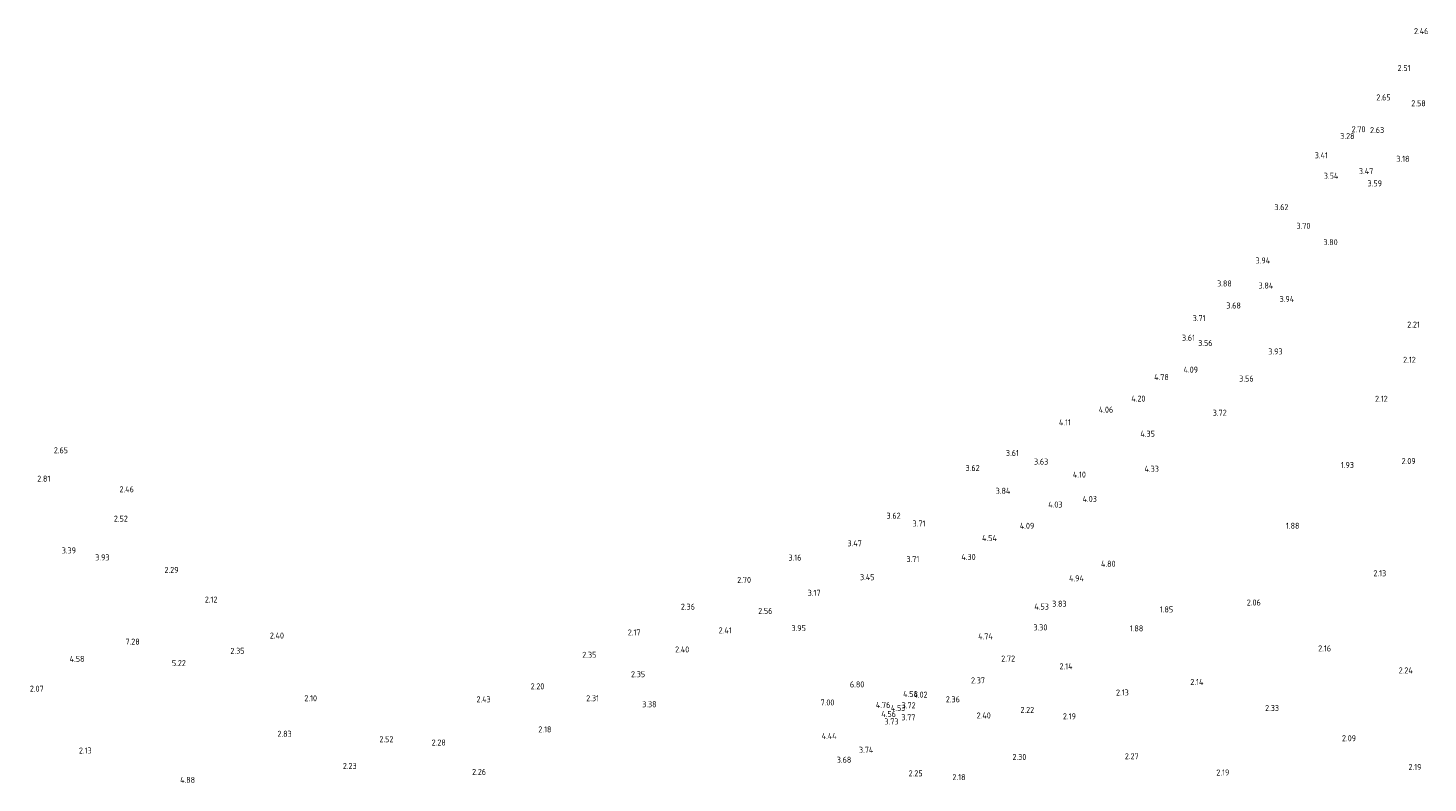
# Model space of a CAD drawing. Extents: x 142114 to 144568, y 416503 to 417776.
# Tile 11 of 33: x 142115 to 142533, y 417149 to 417375. Entities that reach past the tile are written whole.
import ezdxf
from ezdxf.enums import TextEntityAlignment as Align

# ---------------------------------------------------------------- set-up
doc = ezdxf.new("R2010")
doc.units = 0
doc.layers.add('B-ME-OG-HOOGTEPUNT-S', color=7, linetype='Continuous', lineweight=25)
doc.styles.add('NLCS-ISO-ANNOTATIVE-T18', font='NLCS-ISO.ttf', dxfattribs={"height": 1.8})

# ---------------------------------------------------------------- blocks, each defined once
blk = doc.blocks.new('SAL-HOOGTELABEL-SO')
at = {"color": 0, "linetype": 'ByBlock', "lineweight": -2, "style": 'NLCS-ISO-ANNOTATIVE-T18'}
blk.add_attdef('HOOGTE', text='', height=1.8, dxfattribs=at).set_placement((2.79, 0), align=Align.RIGHT)

msp = doc.modelspace()

# ---------------------------------------------------------------- block references
at = {"layer": 'B-ME-OG-HOOGTEPUNT-S'}
for p, values in [((142530.09, 417372.74, 2.46), {'HOOGTE': '2.46'}), ((142524.75, 417361.72, 2.51), {'HOOGTE': '2.51'}), ((142518.81, 417352.95, 2.65), {'HOOGTE': '2.65'}), ((142529.3, 417351.2, 2.58), {'HOOGTE': '2.58'}), ((142511.3, 417343.45, 2.7), {'HOOGTE': '2.70'}), ((142516.88, 417343.2, 2.62), {'HOOGTE': '2.63'}), ((142508.03, 417341.4, 3.27), {'HOOGTE': '3.28'}), ((142500.08, 417335.65, 3.41), {'HOOGTE': '3.41'}), ((142524.45, 417334.61, 3.17), {'HOOGTE': '3.18'}), ((142513.62, 417330.93, 3.47), {'HOOGTE': '3.47'}), ((142503.19, 417329.54, 3.54), {'HOOGTE': '3.54'}), ((142516.24, 417327.27, 3.59), {'HOOGTE': '3.59'}), ((142488.29, 417320.18, 3.62), {'HOOGTE': '3.62'}), ((142494.86, 417314.59, 3.7), {'HOOGTE': '3.70'}), ((142503, 417309.72, 3.8), {'HOOGTE': '3.80'}), ((142482.82, 417304.25, 3.94), {'HOOGTE': '3.94'}), ((142471.36, 417297.38, 3.88), {'HOOGTE': '3.88'}), ((142483.75, 417296.77, 3.84), {'HOOGTE': '3.84'}), ((142490, 417292.74, 3.94), {'HOOGTE': '3.94'}), ((142474.07, 417290.8, 3.67), {'HOOGTE': '3.68'}), ((142463.52, 417287.04, 3.71), {'HOOGTE': '3.71'}), ((142527.56, 417285.1, 2.21), {'HOOGTE': '2.21'}), ((142460.37, 417281.19, 3.61), {'HOOGTE': '3.61'}), ((142465.6, 417279.62, 3.56), {'HOOGTE': '3.56'}), ((142486.53, 417277.08, 3.92), {'HOOGTE': '3.93'}), ((142526.32, 417274.6, 2.12), {'HOOGTE': '2.12'}), ((142452.54, 417269.42, 4.78), {'HOOGTE': '4.78'}), ((142461.27, 417271.65, 4.09), {'HOOGTE': '4.09'}), ((142477.87, 417268.99, 3.56), {'HOOGTE': '3.56'}), ((142435.93, 417259.71, 4.06), {'HOOGTE': '4.06'}), ((142445.56, 417263, 4.2), {'HOOGTE': '4.20'}), ((142517.94, 417262.95, 2.12), {'HOOGTE': '2.12'}), ((142423.3, 417255.9, 4.11), {'HOOGTE': '4.11'}), ((142469.83, 417258.79, 3.72), {'HOOGTE': '3.72'}), ((142448.38, 417252.52, 4.35), {'HOOGTE': '4.35'}), ((142123.67, 417247.58, 2.65), {'HOOGTE': '2.65'}), ((142407.77, 417246.75, 3.61), {'HOOGTE': '3.61'}), ((142416.52, 417244.2, 3.62), {'HOOGTE': '3.63'}), ((142507.85, 417243.17, 1.93), {'HOOGTE': '1.93'}), ((142526.29, 417244.35, 2.08), {'HOOGTE': '2.09'}), ((142118.4, 417239.1, 2.81), {'HOOGTE': '2.81'}), ((142396.03, 417242.29, 3.62), {'HOOGTE': '3.62'}), ((142427.78, 417240.32, 4.1), {'HOOGTE': '4.10'}), ((142449.58, 417242.05, 4.33), {'HOOGTE': '4.33'}), ((142143.34, 417235.92, 2.46), {'HOOGTE': '2.46'}), ((142405.2, 417235.47, 3.84), {'HOOGTE': '3.84'}), ((142420.78, 417231.37, 4.03), {'HOOGTE': '4.03'}), ((142431.05, 417233.04, 4.03), {'HOOGTE': '4.03'}), ((142141.54, 417227.15, 2.52), {'HOOGTE': '2.52'}), ((142372.42, 417228.03, 3.62), {'HOOGTE': '3.62'}), ((142379.84, 417225.71, 3.71), {'HOOGTE': '3.71'}), ((142412.35, 417225.02, 4.09), {'HOOGTE': '4.09'}), ((142491.58, 417225.03, 1.88), {'HOOGTE': '1.88'}), ((142126.07, 417217.66, 3.39), {'HOOGTE': '3.39'}), ((142360.82, 417219.8, 3.47), {'HOOGTE': '3.47'}), ((142401.17, 417221.34, 4.54), {'HOOGTE': '4.54'}), ((142136.07, 417215.58, 3.93), {'HOOGTE': '3.93'}), ((142342.8, 417215.53, 3.16), {'HOOGTE': '3.16'}), ((142378, 417215.09, 3.71), {'HOOGTE': '3.71'}), ((142394.83, 417215.72, 4.3), {'HOOGTE': '4.30'}), ((142436.64, 417213.68, 4.8), {'HOOGTE': '4.80'}), ((142156.7, 417211.85, 2.29), {'HOOGTE': '2.29'}), ((142364.62, 417209.68, 3.45), {'HOOGTE': '3.45'}), ((142427.18, 417209.34, 4.94), {'HOOGTE': '4.94'}), ((142517.48, 417210.84, 2.13), {'HOOGTE': '2.13'}), ((142327.73, 417208.87, 2.7), {'HOOGTE': '2.70'}), ((142348.5, 417205, 3.17), {'HOOGTE': '3.17'}), ((142168.32, 417202.99, 2.12), {'HOOGTE': '2.12'}), ((142310.97, 417200.86, 2.36), {'HOOGTE': '2.36'}), ((142416.71, 417200.9, 4.53), {'HOOGTE': '4.53'}), ((142421.99, 417201.75, 3.83), {'HOOGTE': '3.83'}), ((142480.02, 417202.11, 2.06), {'HOOGTE': '2.06'}), ((142334.12, 417199.6, 2.56), {'HOOGTE': '2.56'}), ((142453.84, 417200.05, 1.85), {'HOOGTE': '1.85'}), ((142294.71, 417193.17, 2.17), {'HOOGTE': '2.17'}), ((142321.95, 417193.79, 2.41), {'HOOGTE': '2.41'}), ((142344.11, 417194.47, 3.95), {'HOOGTE': '3.95'}), ((142416.28, 417194.68, 3.3), {'HOOGTE': '3.30'}), ((142444.91, 417194.38, 1.88), {'HOOGTE': '1.88'}), ((142145.1, 417190.44, 7.28), {'HOOGTE': '7.28'}), ((142188.2, 417192.25, 2.4), {'HOOGTE': '2.40'}), ((142399.95, 417192, 4.74), {'HOOGTE': '4.74'}), ((142501.02, 417188.4, 2.16), {'HOOGTE': '2.16'}), ((142128.6, 417185.28, 4.58), {'HOOGTE': '4.58'}), ((142158.89, 417184.02, 5.22), {'HOOGTE': '5.22'}), ((142176.4, 417187.68, 2.35), {'HOOGTE': '2.35'}), ((142281.52, 417186.5, 2.35), {'HOOGTE': '2.35'}), ((142309.27, 417188.09, 2.4), {'HOOGTE': '2.40'}), ((142406.62, 417185.38, 2.72), {'HOOGTE': '2.72'}), ((142296.09, 417180.71, 2.35), {'HOOGTE': '2.35'}), ((142423.79, 417183.07, 2.14), {'HOOGTE': '2.14'}), ((142525.43, 417181.84, 2.23), {'HOOGTE': '2.24'}), ((142116.4, 417176.38, 2.07), {'HOOGTE': '2.07'}), ((142265.99, 417177.07, 2.2), {'HOOGTE': '2.20'}), ((142361.58, 417177.65, 6.8), {'HOOGTE': '6.80'}), ((142397.62, 417178.85, 2.37), {'HOOGTE': '2.37'}), ((142462.88, 417178.39, 2.14), {'HOOGTE': '2.14'}), ((142198.07, 417173.53, 2.1), {'HOOGTE': '2.10'}), ((142249.96, 417173.19, 2.43), {'HOOGTE': '2.43'}), ((142282.31, 417173.53, 2.31), {'HOOGTE': '2.31'}), ((142299.51, 417171.73, 3.38), {'HOOGTE': '3.38'}), ((142352.64, 417172.26, 7), {'HOOGTE': '7.00'}), ((142369.34, 417171.54, 4.76), {'HOOGTE': '4.76'}), ((142377.59, 417174.78, 4.58), {'HOOGTE': '4.58'}), ((142380.48, 417174.61, 4.02), {'HOOGTE': '4.02'}), ((142390.12, 417173.2, 2.36), {'HOOGTE': '2.36'}), ((142440.59, 417175.24, 2.12), {'HOOGTE': '2.13'}), ((142371.03, 417168.81, 4.56), {'HOOGTE': '4.56'}), ((142373.84, 417170.63, 4.53), {'HOOGTE': '4.53'}), ((142376.84, 417167.83, 3.77), {'HOOGTE': '3.77'}), ((142376.9, 417171.4, 3.72), {'HOOGTE': '3.72'}), ((142399.36, 417168.38, 2.4), {'HOOGTE': '2.40'}), ((142412.31, 417170.04, 2.22), {'HOOGTE': '2.22'}), ((142424.78, 417168.13, 2.19), {'HOOGTE': '2.19'}), ((142485.47, 417170.61, 2.33), {'HOOGTE': '2.33'}), ((142268.1, 417164.22, 2.18), {'HOOGTE': '2.18'}), ((142371.8, 417166.58, 3.73), {'HOOGTE': '3.73'}), ((142190.51, 417162.91, 2.83), {'HOOGTE': '2.83'}), ((142220.89, 417161.29, 2.52), {'HOOGTE': '2.52'}), ((142236.54, 417160.3, 2.28), {'HOOGTE': '2.28'}), ((142353.31, 417162.26, 4.44), {'HOOGTE': '4.44'}), ((142508.48, 417161.58, 2.09), {'HOOGTE': '2.09'}), ((142130.76, 417157.92, 2.13), {'HOOGTE': '2.13'}), ((142357.68, 417155.16, 3.68), {'HOOGTE': '3.68'}), ((142364.26, 417158.13, 3.74), {'HOOGTE': '3.74'}), ((142410, 417155.98, 2.29), {'HOOGTE': '2.30'}), ((142443.54, 417156.22, 2.27), {'HOOGTE': '2.27'}), ((142209.92, 417153.31, 2.23), {'HOOGTE': '2.23'}), ((142248.56, 417151.53, 2.26), {'HOOGTE': '2.26'}), ((142378.99, 417151.11, 2.25), {'HOOGTE': '2.25'}), ((142470.62, 417151.35, 2.19), {'HOOGTE': '2.19'}), ((142528.02, 417152.98, 2.19), {'HOOGTE': '2.19'}), ((142161.64, 417149.15, 4.88), {'HOOGTE': '4.88'}), ((142391.81, 417149.97, 2.18), {'HOOGTE': '2.18'})]:
    msp.add_blockref('SAL-HOOGTELABEL-SO', p, dxfattribs=at).add_auto_attribs(values)

doc.saveas('drawing.dxf')
